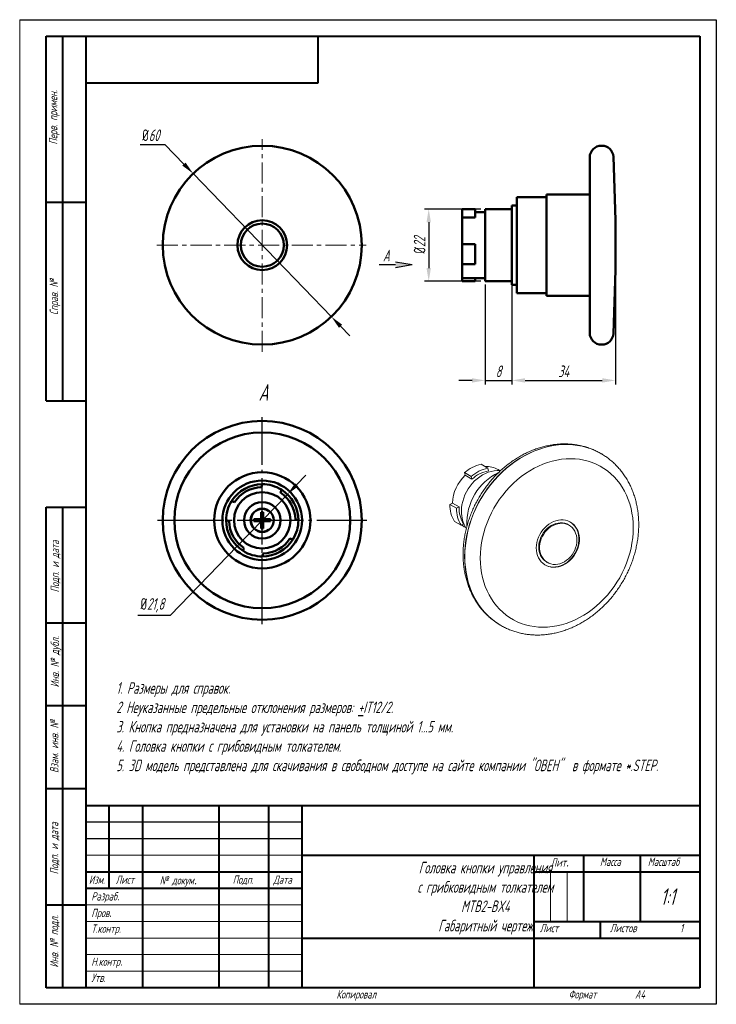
# Model space of a CAD drawing. Header units: millimetres. Extents: x 2381 to 2591, y 1129 to 1426.
import ezdxf

# ---------------------------------------------------------------- set-up
doc = ezdxf.new("R2010")
doc.units = ezdxf.units.MM
doc.linetypes.add('CENTER', pattern=[10.16, 6.35, -1.27, 1.27, -1.27])
doc.linetypes.add('ГОСТ 2.303 5', pattern=[24, 20, -1.5, 1, -1.5])
for name, color, linetype, lineweight in [('main', 5, 'Continuous', 50), ('text', 7, 'Continuous', 25), ('ОСЕВЫЕ', 1, 'CENTER', 15), ('Оси', 1, 'ГОСТ 2.303 5', 25), ('РАЗМЕРЫ', 7, 'Continuous', 25), ('ФОРМАТ', 7, 'Continuous', 25), ('ФОРМАТ @ 1', 7, 'Continuous', 25)]:
    doc.layers.add(name, color=color, linetype=linetype, lineweight=lineweight)
doc.styles.add('GOST', font='Gost.shx', dxfattribs={"width": 0.8, "oblique": 15, "height": 3.5})
doc.dimstyles.new('ISO-25', dxfattribs={"dimtxt": 3.5, "dimasz": 4, "dimexe": 1.25, "dimexo": 1, "dimgap": 1, "dimtad": 1, "dimtoh": 1, "dimdec": 1, "dimtxsty": 'GOST', "dimcen": 0, "dimclrd": 256, "dimclrt": 7, "dimadec": 0, "dimazin": 2, "dimtfac": 1, "dimtdec": 1, "dimtmove": 0, "dimatfit": 1, "dimfxl": 0, "dimlwd": -1, "dimarcsym": 0})
doc.dimstyles.get("Standard").update_dxf_attribs({"dimtxt": 3.5, "dimasz": 4, "dimexe": 1.25, "dimexo": 1, "dimgap": 1, "dimtad": 1, "dimdec": 1, "dimrnd": 0.5, "dimtxsty": 'GOST', "dimcen": 0, "dimclrd": 256, "dimclre": 256, "dimclrt": 7, "dimadec": 0, "dimazin": 2, "dimtfac": 1, "dimtdec": 1, "dimtmove": 2, "dimatfit": 1, "dimfxl": 0, "dimtolj": 1, "dimtzin": 0, "dimlwd": -1, "dimlwe": -1, "dimarcsym": 0})

# ---------------------------------------------------------------- blocks, each defined once
blk = doc.blocks.new('*D232')
at = {"layer": 'Defpoints', "color": 0}
for p in [(2520.86, 1368.62), (2504.11, 1346.82), (2520.86, 1346.82)]:
    blk.add_point(p, dxfattribs=at)
at = {"layer": 'РАЗМЕРЫ'}
for p, q in [((2519.86, 1368.62), (2502.86, 1368.62)), ((2504.11, 1364.62), (2504.11, 1350.82)), ((2519.86, 1346.82), (2502.86, 1346.82))]:
    blk.add_line(p, q, dxfattribs=at)
for points in [[(2504.77, 1364.62), (2503.44, 1364.62), (2504.11, 1368.62)], [(2503.44, 1350.82), (2504.77, 1350.82), (2504.11, 1346.82)]]:
    blk.add_solid(points, dxfattribs=at)
at = {"layer": 'РАЗМЕРЫ', "color": 7, "insert": (2501.36, 1357.72), "char_height": 3.5, "attachment_point": 5, "rotation": 90, "style": 'GOST'}
blk.add_mtext('\\A1;{\\Q0;%%C}22', dxfattribs=at)
blk = doc.blocks.new('*D233')
at = {"layer": 'Defpoints', "color": 0}
for p in [(2560.41, 1357.94), (2529.16, 1345.82), (2560.41, 1316.92)]:
    blk.add_point(p, dxfattribs=at)
at = {"layer": 'РАЗМЕРЫ'}
for p, q in [((2560.41, 1356.94), (2560.41, 1315.67)), ((2529.16, 1344.82), (2529.16, 1315.67)), ((2533.16, 1316.92), (2556.41, 1316.92))]:
    blk.add_line(p, q, dxfattribs=at)
for points in [[(2533.16, 1317.59), (2533.16, 1316.25), (2529.16, 1316.92)], [(2556.41, 1316.25), (2556.41, 1317.59), (2560.41, 1316.92)]]:
    blk.add_solid(points, dxfattribs=at)
at = {"layer": 'РАЗМЕРЫ', "color": 7, "insert": (2544.78, 1319.67), "char_height": 3.5, "attachment_point": 5, "style": 'GOST'}
blk.add_mtext('\\A1;34', dxfattribs=at)
blk = doc.blocks.new('*D234')
at = {"layer": 'Defpoints', "color": 0}
for p in [(2521.16, 1346.82), (2529.16, 1346.82), (2529.16, 1316.92)]:
    blk.add_point(p, dxfattribs=at)
at = {"layer": 'РАЗМЕРЫ'}
for p, q in [((2521.16, 1345.82), (2521.16, 1315.67)), ((2529.16, 1345.82), (2529.16, 1315.67)), ((2517.16, 1316.92), (2513.16, 1316.92)), ((2521.16, 1316.92), (2529.16, 1316.92)), ((2533.16, 1316.92), (2537.16, 1316.92))]:
    blk.add_line(p, q, dxfattribs=at)
for points in [[(2517.16, 1316.25), (2517.16, 1317.59), (2521.16, 1316.92)], [(2533.16, 1317.59), (2533.16, 1316.25), (2529.16, 1316.92)]]:
    blk.add_solid(points, dxfattribs=at)
at = {"layer": 'РАЗМЕРЫ', "color": 7, "insert": (2525.16, 1319.67), "char_height": 3.5, "attachment_point": 5, "style": 'GOST'}
blk.add_mtext('\\A1;8', dxfattribs=at)
blk = doc.blocks.new('*D238')
at = {"layer": 'Defpoints', "color": 0}
for p in [(2433.1, 1379.31), (2474.77, 1336.14)]:
    blk.add_point(p, dxfattribs=at)
at = {"layer": 'РАЗМЕРЫ'}
for p, q in [((2417.1, 1388.12), (2424.59, 1388.12)), ((2424.59, 1388.12), (2430.32, 1382.18)), ((2474.77, 1336.14), (2433.1, 1379.31)), ((2477.54, 1333.26), (2480.32, 1330.38))]:
    blk.add_line(p, q, dxfattribs=at)
for points in [[(2429.84, 1381.72), (2430.8, 1382.65), (2433.1, 1379.31)], [(2478.02, 1333.72), (2477.06, 1332.79), (2474.77, 1336.14)]]:
    blk.add_solid(points, dxfattribs=at)
at = {"layer": 'РАЗМЕРЫ', "color": 7, "insert": (2420.34, 1390.87), "char_height": 3.5, "attachment_point": 5, "style": 'GOST'}
blk.add_mtext('\\A1;{\\Q0;%%c}60', dxfattribs=at)
blk = doc.blocks.new('*D240')
at = {"layer": 'Defpoints', "color": 0}
for p in [(2461.51, 1282.55), (2446.35, 1266.88)]:
    blk.add_point(p, dxfattribs=at)
at = {"layer": 'РАЗМЕРЫ'}
for p, q in [((2464.29, 1285.43), (2467.07, 1288.31)), ((2461.51, 1282.55), (2446.35, 1266.88)), ((2426.24, 1246.07), (2446.35, 1266.88)), ((2416.37, 1246.07), (2426.24, 1246.07))]:
    blk.add_line(p, q, dxfattribs=at)
at = {"layer": 'РАЗМЕРЫ', "color": 0}
blk.add_arc((2453.93, 1274.72), 10.9, 185.2583, 232.5396, dxfattribs=at)
at = {"layer": 'РАЗМЕРЫ'}
blk.add_solid([(2463.81, 1285.89), (2464.77, 1284.97), (2461.51, 1282.55)], dxfattribs=at)
at = {"layer": 'РАЗМЕРЫ', "color": 7, "insert": (2420.8, 1249.09), "char_height": 3.5, "attachment_point": 5, "style": 'GOST'}
blk.add_mtext('\\A1;{\\Q0;%%c}21,8', dxfattribs=at)
blk = doc.blocks.new('_None')

msp = doc.modelspace()

# ---------------------------------------------------------------- hatches: boundary and pattern name
at = {"layer": 'РАЗМЕРЫ', "lineweight": 25, "ltscale": 5}
h = msp.add_hatch(color=256, dxfattribs=at)
h.dxf.hatch_style = 1
h.paths.add_polyline_path([(2499.13, 1351.84), (2494.13, 1350.96), (2494.13, 1352.72)])

# ---------------------------------------------------------------- linework, layer by layer
at = {"layer": 'main'}
for p, q in [((2556.27, 1387.72), (2556.16, 1387.72)), ((2552.66, 1357.72), (2552.66, 1384.22)), ((2560.41, 1365.22), (2559.77, 1384.34)), ((2539.66, 1372.22), (2530.66, 1372.22)), ((2530.66, 1372.22), (2530.66, 1343.22)), ((2552.66, 1372.97), (2539.66, 1372.97)), ((2539.66, 1357.72), (2539.66, 1372.97)), ((2530.66, 1369.72), (2529.16, 1369.72)), ((2529.16, 1357.72), (2529.16, 1369.72)), ((2518.16, 1368.62), (2514.16, 1368.62)), ((2514.16, 1366.97), (2514.16, 1368.62)), ((2514.16, 1366.07), (2514.16, 1366.97)), ((2518.16, 1366.97), (2518.16, 1368.62)), ((2521.16, 1367.72), (2518.16, 1367.72)), ((2518.16, 1366.07), (2518.16, 1366.97)), ((2529.16, 1368.62), (2521.16, 1368.62)), ((2521.16, 1357.72), (2521.16, 1368.62)), ((2518.16, 1366.07), (2514.16, 1366.07)), ((2514.16, 1357.98), (2514.16, 1366.07)), ((2560.41, 1365.22), (2560.41, 1357.72)), ((2518.16, 1357.98), (2514.16, 1357.98)), ((2514.16, 1357.72), (2514.16, 1357.98)), ((2514.16, 1351.95), (2514.16, 1357.72)), ((2518.16, 1357.72), (2518.16, 1357.98)), ((2518.16, 1351.95), (2518.16, 1357.72)), ((2521.16, 1346.82), (2521.16, 1357.72)), ((2529.16, 1345.72), (2529.16, 1357.72)), ((2539.66, 1342.47), (2539.66, 1357.72)), ((2552.66, 1331.22), (2552.66, 1357.72)), ((2560.41, 1357.72), (2560.41, 1350.22)), ((2518.16, 1351.95), (2514.16, 1351.95)), ((2514.16, 1347.72), (2514.16, 1351.95)), ((2559.77, 1331.1), (2560.41, 1350.22)), ((2518.16, 1347.72), (2514.16, 1347.72)), ((2514.16, 1346.82), (2514.16, 1347.72)), ((2518.16, 1346.82), (2514.16, 1346.82)), ((2518.16, 1347.72), (2521.16, 1347.72)), ((2518.16, 1346.82), (2518.16, 1347.72)), ((2521.16, 1346.82), (2529.16, 1346.82)), ((2529.16, 1345.72), (2530.66, 1345.72)), ((2530.66, 1343.22), (2539.66, 1343.22)), ((2539.66, 1342.47), (2552.66, 1342.47)), ((2556.16, 1327.72), (2556.27, 1327.72)), ((2453.93, 1285.62), (2453.67, 1284.71)), ((2459.44, 1283.06), (2459.7, 1283.97)), ((2445.59, 1280.23), (2444.68, 1280.49)), ((2454.17, 1277.22), (2453.57, 1277.22)), ((2453.57, 1277.22), (2453.57, 1275.02)), ((2454.17, 1275.02), (2454.17, 1277.22)), ((2443.03, 1274.72), (2443.93, 1274.46)), ((2453.57, 1275.02), (2451.43, 1275.02)), ((2451.43, 1275.02), (2451.43, 1274.42)), ((2451.43, 1274.42), (2453.57, 1274.42)), ((2453.57, 1274.42), (2453.57, 1272.22)), ((2456.43, 1275.02), (2454.17, 1275.02)), ((2454.17, 1272.22), (2454.17, 1274.42)), ((2454.17, 1274.42), (2456.43, 1274.42)), ((2456.43, 1274.42), (2456.43, 1275.02)), ((2464.83, 1274.72), (2463.93, 1274.98)), ((2453.57, 1272.22), (2454.17, 1272.22)), ((2462.28, 1269.21), (2463.18, 1268.95)), ((2448.42, 1266.37), (2448.16, 1265.47)), ((2453.93, 1263.82), (2454.19, 1264.72))]:
    msp.add_line(p, q, dxfattribs=at)
at = {"layer": 'main', "lineweight": 20}
for p, q in [((2556.26, 1294.73), (2556.2, 1294.77)), ((2516.92, 1287.92), (2514.92, 1289.1)), ((2515.14, 1288.3), (2514.92, 1289.1)), ((2521.91, 1290.45), (2519.91, 1291.64)), ((2521.91, 1290.45), (2522.14, 1289.65)), ((2525.47, 1289.73), (2525.01, 1290)), ((2517.14, 1287.11), (2515.14, 1288.3)), ((2517.14, 1287.11), (2516.92, 1287.92)), ((2510.47, 1279.53), (2511.26, 1279.93)), ((2512.47, 1278.35), (2510.47, 1279.53)), ((2513.26, 1278.75), (2511.26, 1279.93)), ((2512.47, 1278.35), (2513.26, 1278.75)), ((2513.9, 1273.21), (2511.9, 1274.39)), ((2514.69, 1273.61), (2513.9, 1273.21)), ((2514.82, 1272.79), (2515.28, 1272.52)), ((2546.48, 1273.22), (2546.23, 1273.36)), ((2539.6, 1262.18), (2539.85, 1262.03)), ((2525.62, 1243.15), (2525.68, 1243.11)), ((2525.68, 1243.11), (2525.64, 1243.13))]:
    msp.add_line(p, q, dxfattribs=at)
at = {"layer": 'main', "lineweight": 20, "flags": 128}
for points in [[(2556.2, 1294.77), (2555.58, 1295.12), (2554.33, 1295.75), (2553.04, 1296.28), (2551.71, 1296.73), (2550.34, 1297.09), (2548.94, 1297.35), (2547.52, 1297.53), (2546.07, 1297.6), (2544.61, 1297.59), (2543.14, 1297.48), (2541.65, 1297.28), (2540.17, 1296.99), (2538.69, 1296.6), (2537.22, 1296.13), (2535.75, 1295.57), (2534.31, 1294.92), (2532.88, 1294.18), (2531.49, 1293.36), (2530.12, 1292.47), (2528.79, 1291.5), (2527.5, 1290.45), (2526.25, 1289.33), (2525.05, 1288.15), (2523.9, 1286.9), (2522.81, 1285.6), (2521.77, 1284.24), (2520.8, 1282.83), (2519.89, 1281.38), (2519.06, 1279.88), (2518.29, 1278.35), (2517.6, 1276.79), (2516.98, 1275.2), (2516.44, 1273.6), (2515.98, 1271.98), (2515.61, 1270.34), (2515.31, 1268.71), (2515.1, 1267.07), (2514.97, 1265.44), (2514.93, 1263.83)], [(2525.64, 1243.13), (2525.11, 1243.47), (2523.96, 1244.26), (2522.86, 1245.13), (2521.83, 1246.08), (2520.86, 1247.11), (2519.95, 1248.2), (2519.11, 1249.37), (2518.35, 1250.59), (2517.66, 1251.88), (2517.04, 1253.22), (2516.5, 1254.62), (2516.04, 1256.06), (2515.66, 1257.54), (2515.37, 1259.06), (2515.16, 1260.61), (2515.03, 1262.19), (2514.99, 1263.79), (2515.03, 1265.41), (2515.16, 1267.04), (2515.37, 1268.67), (2515.66, 1270.31), (2516.04, 1271.94), (2516.5, 1273.56), (2517.04, 1275.17), (2517.66, 1276.76), (2518.35, 1278.32), (2519.11, 1279.85), (2519.95, 1281.34), (2520.86, 1282.8), (2521.83, 1284.2), (2522.86, 1285.56), (2523.96, 1286.87), (2525.11, 1288.11), (2526.31, 1289.3), (2527.55, 1290.41), (2528.85, 1291.46), (2530.18, 1292.43), (2531.54, 1293.33), (2532.94, 1294.15), (2534.37, 1294.88), (2535.81, 1295.53), (2537.27, 1296.1), (2538.75, 1296.57), (2540.23, 1296.96), (2541.71, 1297.25), (2543.19, 1297.45), (2544.67, 1297.56), (2546.13, 1297.57), (2547.57, 1297.49), (2549, 1297.32), (2550.4, 1297.05), (2551.76, 1296.7), (2553.09, 1296.25), (2554.39, 1295.71), (2555.63, 1295.09), (2556.25, 1294.74)], [(2565.77, 1272.44), (2565.73, 1273.94), (2565.6, 1275.42), (2565.39, 1276.87), (2565.1, 1278.29), (2564.73, 1279.67), (2564.27, 1281.01), (2563.74, 1282.3), (2563.13, 1283.54), (2562.45, 1284.72), (2561.69, 1285.84), (2560.86, 1286.89), (2559.97, 1287.88), (2559.02, 1288.79), (2558, 1289.63), (2556.93, 1290.38), (2555.81, 1291.06), (2554.64, 1291.65), (2553.43, 1292.15), (2552.18, 1292.56), (2550.89, 1292.89), (2549.58, 1293.12), (2548.24, 1293.26), (2546.87, 1293.31), (2545.5, 1293.26), (2544.11, 1293.13), (2542.72, 1292.9), (2541.33, 1292.58), (2539.94, 1292.17), (2538.56, 1291.67), (2537.2, 1291.08), (2535.86, 1290.41), (2534.55, 1289.66), (2533.26, 1288.83), (2532.01, 1287.92), (2530.79, 1286.94), (2529.62, 1285.88), (2528.5, 1284.77), (2527.43, 1283.59), (2526.42, 1282.35), (2525.47, 1281.06), (2524.57, 1279.73), (2523.75, 1278.35), (2522.99, 1276.93), (2522.31, 1275.48), (2521.7, 1274), (2521.17, 1272.5), (2520.71, 1270.98), (2520.34, 1269.45), (2520.05, 1267.92), (2519.84, 1266.38), (2519.71, 1264.85), (2519.67, 1263.33), (2519.71, 1261.83), (2519.84, 1260.35), (2520.05, 1258.9), (2520.34, 1257.48), (2520.71, 1256.1), (2521.17, 1254.76), (2521.7, 1253.47), (2522.31, 1252.23), (2522.99, 1251.05), (2523.75, 1249.93), (2524.57, 1248.88), (2525.47, 1247.89), (2526.42, 1246.98), (2527.43, 1246.15), (2528.5, 1245.39), (2529.62, 1244.72), (2530.79, 1244.13), (2532.01, 1243.62), (2533.26, 1243.21), (2534.55, 1242.89), (2535.86, 1242.65), (2537.2, 1242.51), (2538.56, 1242.46), (2539.94, 1242.51), (2541.33, 1242.65), (2542.72, 1242.87), (2544.11, 1243.2), (2545.5, 1243.61), (2546.87, 1244.1), (2548.24, 1244.69), (2549.58, 1245.36), (2550.89, 1246.11), (2552.18, 1246.95), (2553.43, 1247.86), (2554.64, 1248.84), (2555.81, 1249.89), (2556.93, 1251), (2558, 1252.18), (2559.02, 1253.42), (2559.97, 1254.71), (2560.86, 1256.04), (2561.69, 1257.42), (2562.45, 1258.84), (2563.13, 1260.29), (2563.74, 1261.77), (2564.27, 1263.27), (2564.73, 1264.79), (2565.1, 1266.32), (2565.39, 1267.85), (2565.6, 1269.39), (2565.73, 1270.92), (2565.77, 1272.44)], [(2513.97, 1277.46), (2514.02, 1278.44), (2514.14, 1279.43), (2514.36, 1280.42), (2514.65, 1281.4), (2515.02, 1282.36), (2515.47, 1283.29), (2515.99, 1284.19), (2516.58, 1285.04), (2517.23, 1285.84), (2517.94, 1286.59), (2518.69, 1287.26), (2519.49, 1287.87), (2520.33, 1288.39), (2521.19, 1288.84), (2522.07, 1289.2), (2522.96, 1289.47), (2523.86, 1289.64), (2524.76, 1289.73), (2525.64, 1289.72), (2525.76, 1289.71)], [(2536.54, 1266.41), (2536.58, 1265.62), (2536.71, 1264.85), (2536.92, 1264.12), (2537.21, 1263.44), (2537.57, 1262.81), (2538.01, 1262.24), (2538.51, 1261.75), (2539.07, 1261.33), (2539.68, 1261), (2540.34, 1260.75), (2541.03, 1260.6), (2541.75, 1260.54), (2542.48, 1260.57), (2543.22, 1260.69), (2543.96, 1260.9), (2544.69, 1261.21), (2545.39, 1261.6), (2546.07, 1262.06), (2546.7, 1262.6), (2547.29, 1263.21), (2547.82, 1263.88), (2548.29, 1264.59), (2548.69, 1265.35), (2549.02, 1266.14), (2549.27, 1266.94), (2549.44, 1267.76), (2549.52, 1268.58), (2549.52, 1269.38), (2549.44, 1270.16), (2549.27, 1270.91), (2549.02, 1271.62), (2548.69, 1272.28), (2548.29, 1272.88), (2547.82, 1273.41), (2547.29, 1273.86), (2546.7, 1274.24), (2546.07, 1274.53), (2545.39, 1274.73), (2544.69, 1274.84), (2543.96, 1274.86), (2543.22, 1274.78), (2542.48, 1274.61), (2541.75, 1274.35), (2541.03, 1274), (2540.34, 1273.58), (2539.68, 1273.07), (2539.07, 1272.5), (2538.51, 1271.86), (2538.01, 1271.17), (2537.57, 1270.43), (2537.21, 1269.66), (2536.92, 1268.86), (2536.71, 1268.04), (2536.58, 1267.23), (2536.54, 1266.41)], [(2546.8, 1274.19), (2547.17, 1273.94), (2547.7, 1273.48), (2548.17, 1272.95), (2548.57, 1272.35), (2548.9, 1271.7), (2549.14, 1270.99), (2549.31, 1270.24), (2549.4, 1269.45), (2549.4, 1268.65), (2549.31, 1267.83), (2549.14, 1267.02), (2548.9, 1266.21), (2548.57, 1265.42), (2548.17, 1264.67), (2547.7, 1263.95), (2547.17, 1263.29), (2546.58, 1262.68), (2545.94, 1262.14), (2545.27, 1261.67), (2544.56, 1261.28), (2543.84, 1260.98), (2543.1, 1260.76), (2542.36, 1260.64), (2541.62, 1260.61), (2540.91, 1260.67), (2540.21, 1260.83), (2539.56, 1261.07), (2539.15, 1261.28)], [(2514.82, 1272.79), (2514.56, 1272.95), (2514.08, 1273.3)], [(2546.23, 1273.36), (2545.73, 1273.62), (2545.11, 1273.83), (2544.45, 1273.95), (2543.78, 1273.98), (2543.09, 1273.91), (2542.39, 1273.75), (2541.71, 1273.5), (2541.04, 1273.16), (2540.4, 1272.74), (2539.8, 1272.25), (2539.25, 1271.69), (2538.75, 1271.07), (2538.32, 1270.39), (2537.95, 1269.68), (2537.66, 1268.94), (2537.45, 1268.18), (2537.33, 1267.42), (2537.28, 1266.66)], [(2548.79, 1268.74), (2548.75, 1269.48), (2548.62, 1270.19), (2548.41, 1270.87), (2548.12, 1271.49), (2547.76, 1272.06), (2547.32, 1272.56), (2546.83, 1272.99), (2546.27, 1273.33), (2545.67, 1273.59), (2545.03, 1273.75), (2544.37, 1273.83), (2543.68, 1273.81), (2542.99, 1273.69), (2542.3, 1273.49), (2541.62, 1273.19), (2540.97, 1272.82), (2540.35, 1272.36), (2539.77, 1271.83), (2539.24, 1271.23), (2538.78, 1270.59), (2538.38, 1269.89), (2538.05, 1269.17), (2537.8, 1268.42), (2537.63, 1267.65), (2537.54, 1266.89), (2537.54, 1266.14), (2537.63, 1265.41), (2537.8, 1264.71), (2538.05, 1264.06), (2538.38, 1263.46), (2538.78, 1262.93), (2539.24, 1262.46), (2539.77, 1262.08), (2540.35, 1261.78), (2540.97, 1261.57), (2541.62, 1261.44), (2542.3, 1261.42), (2542.99, 1261.48), (2543.68, 1261.64), (2544.37, 1261.89), (2545.03, 1262.23), (2545.67, 1262.65), (2546.27, 1263.15), (2546.83, 1263.71), (2547.32, 1264.33), (2547.76, 1265), (2548.12, 1265.71), (2548.41, 1266.45), (2548.62, 1267.21), (2548.75, 1267.98), (2548.79, 1268.74)], [(2514.93, 1263.83), (2514.97, 1262.23), (2515.1, 1260.65), (2515.31, 1259.09), (2515.61, 1257.57), (2515.98, 1256.09), (2516.44, 1254.65), (2516.98, 1253.26), (2517.6, 1251.91), (2518.29, 1250.63), (2519.06, 1249.4), (2519.89, 1248.24), (2520.8, 1247.14), (2521.77, 1246.11), (2522.81, 1245.16), (2523.9, 1244.29), (2525.05, 1243.5), (2525.62, 1243.15)]]:
    msp.add_lwpolyline(points, dxfattribs=at)
at = {"layer": 'main'}
for centre, radius in [((2453.93, 1357.72), 30), ((2453.93, 1357.72), 7.5), ((2453.93, 1357.72), 6.5), ((2453.93, 1274.72), 30), ((2453.93, 1274.72), 26.5), ((2453.93, 1274.72), 14.5), ((2453.93, 1274.72), 12), ((2453.93, 1274.72), 8.5), ((2453.93, 1274.72), 5.5), ((2453.93, 1274.72), 3.5), ((2453.93, 1274.72), 3.45)]:
    msp.add_circle(centre, radius, dxfattribs=at)
for centre, radius, start, end in [((2556.16, 1384.22), 3.5, 90, 180), ((2556.27, 1384.22), 3.5, 1.9092, 90), ((2556.16, 1331.22), 3.5, 180, 270), ((2556.27, 1331.22), 3.5, 270, 358.0908), ((2453.93, 1274.72), 10.9, 90, 148.0486), ((2453.93, 1274.72), 10, 91.4819, 146.5667), ((2453.93, 1274.72), 10.9, 58.0486, 90), ((2453.93, 1274.72), 10, 1.4819, 56.5667), ((2453.93, 1274.72), 10.9, 0, 58.0486), ((2453.93, 1274.72), 10.9, 148.0486, 180), ((2453.93, 1274.72), 10.9, 180, 238.0486), ((2453.93, 1274.72), 10, 181.4819, 236.5667), ((2453.93, 1274.72), 10.9, 328.0486, 0), ((2453.93, 1274.72), 10.9, 270, 328.0486), ((2453.93, 1274.72), 10, 271.4819, 326.5667), ((2453.93, 1274.72), 10.9, 238.0486, 270)]:
    msp.add_arc(centre, radius, start, end, dxfattribs=at)
at = {"layer": 'main', "lineweight": 20}
for centre, radius, start, end in [((2522.17, 1281.01), 10.87, 102.0014, 131.8692), ((2532.58, 1273.89), 16.97, 115.828, 182.6752), ((2524.17, 1279.82), 10.87, 102.0014, 131.8692), ((2523.97, 1279.85), 9.97, 100.6104, 133.2602), ((2521.5, 1284), 6.96, 59.6939, 93.3365), ((2523.18, 1279.48), 11.93, 132.3401, 177.8334), ((2519.89, 1279.38), 9.41, 179.0983, 212.0102), ((2521.89, 1278.2), 9.41, 179.0983, 212.0102), ((2521.89, 1278.38), 8.64, 177.5715, 213.537), ((2523.37, 1277.31), 9.39, 179.0712, 212.3572), ((2542.33, 1266.43), 5.05, 177.3773, 237.2942)]:
    msp.add_arc(centre, radius, start, end, dxfattribs=at)
for points, knots in [([(2556.18, 1294.78), (2556.16, 1294.79), (2555.75, 1295.05), (2554.93, 1295.48), (2553.7, 1296.05), (2552.43, 1296.54), (2551.12, 1296.95), (2549.79, 1297.28), (2548.44, 1297.53), (2547.06, 1297.69), (2545.66, 1297.77), (2544.24, 1297.77), (2542.82, 1297.68), (2541.39, 1297.51), (2539.96, 1297.25), (2538.53, 1296.91), (2537.11, 1296.49), (2535.7, 1295.99), (2534.3, 1295.4), (2532.93, 1294.74), (2531.57, 1294), (2530.25, 1293.19), (2528.95, 1292.31), (2527.69, 1291.36), (2526.47, 1290.34), (2525.29, 1289.26), (2524.16, 1288.13), (2523.07, 1286.93), (2522.04, 1285.68), (2521.07, 1284.39), (2520.15, 1283.05), (2519.29, 1281.66), (2518.5, 1280.24), (2517.77, 1278.79), (2517.11, 1277.31), (2516.52, 1275.8), (2516, 1274.27), (2515.55, 1272.72), (2515.18, 1271.17), (2514.88, 1269.61), (2514.66, 1268.04), (2514.52, 1266.48), (2514.47, 1265.27), (2514.46, 1264.59), (2514.46, 1264.42)], [0, 0, 0, 0, 0.001481, 0.025713, 0.049942, 0.074175, 0.098426, 0.122704, 0.147018, 0.171376, 0.195784, 0.220245, 0.244761, 0.269334, 0.293961, 0.318639, 0.343366, 0.368136, 0.392945, 0.417787, 0.442657, 0.467552, 0.492466, 0.517396, 0.542338, 0.567291, 0.59225, 0.617217, 0.642187, 0.667162, 0.69214, 0.717122, 0.742106, 0.767093, 0.792082, 0.817074, 0.842068, 0.867063, 0.892059, 0.917054, 0.942045, 0.967032, 0.99201, 1, 1, 1, 1]), ([(2567.42, 1273.45), (2567.42, 1273.74), (2567.41, 1274.53), (2567.34, 1275.84), (2567.18, 1277.35), (2566.94, 1278.84), (2566.62, 1280.29), (2566.23, 1281.72), (2565.76, 1283.1), (2565.22, 1284.45), (2564.61, 1285.75), (2563.93, 1286.99), (2563.17, 1288.19), (2562.36, 1289.32), (2561.48, 1290.4), (2560.54, 1291.41), (2559.55, 1292.35), (2558.5, 1293.22), (2557.4, 1294.03), (2556.63, 1294.5), (2556.25, 1294.74)], [0, 0, 0, 0, 0.031724, 0.08944, 0.147136, 0.204772, 0.262336, 0.319813, 0.377192, 0.434459, 0.491602, 0.548614, 0.605488, 0.662224, 0.718823, 0.775292, 0.831644, 0.887895, 0.944064, 1, 1, 1, 1]), ([(2525.64, 1243.14), (2525.69, 1243.11), (2526.11, 1242.84), (2526.96, 1242.4), (2528.19, 1241.83), (2529.46, 1241.34), (2530.76, 1240.93), (2532.09, 1240.6), (2533.45, 1240.35), (2534.83, 1240.19), (2536.23, 1240.11), (2537.64, 1240.11), (2539.06, 1240.2), (2540.49, 1240.37), (2541.92, 1240.63), (2543.35, 1240.97), (2544.77, 1241.39), (2546.18, 1241.89), (2547.58, 1242.48), (2548.96, 1243.14), (2550.31, 1243.87), (2551.64, 1244.69), (2552.93, 1245.57), (2554.19, 1246.52), (2555.41, 1247.53), (2556.59, 1248.61), (2557.72, 1249.75), (2558.81, 1250.95), (2559.84, 1252.2), (2560.82, 1253.49), (2561.73, 1254.83), (2562.59, 1256.22), (2563.39, 1257.64), (2564.11, 1259.09), (2564.77, 1260.57), (2565.37, 1262.08), (2565.89, 1263.61), (2566.33, 1265.15), (2566.71, 1266.71), (2567, 1268.27), (2567.22, 1269.84), (2567.36, 1271.4), (2567.42, 1272.61), (2567.42, 1273.29), (2567.42, 1273.45)], [0, 0, 0, 0, 0.002636, 0.026841, 0.051041, 0.075247, 0.099469, 0.123719, 0.148005, 0.172335, 0.196714, 0.221147, 0.245635, 0.270179, 0.294778, 0.319428, 0.344126, 0.368867, 0.393647, 0.41846, 0.443302, 0.468168, 0.493053, 0.517954, 0.542868, 0.567791, 0.592722, 0.617659, 0.642601, 0.667547, 0.692497, 0.717449, 0.742404, 0.767362, 0.792323, 0.817286, 0.842251, 0.867217, 0.892184, 0.91715, 0.942112, 0.96707, 0.992019, 1, 1, 1, 1]), ([(2514.46, 1264.42), (2514.47, 1264.14), (2514.47, 1263.34), (2514.54, 1262.04), (2514.7, 1260.53), (2514.94, 1259.04), (2515.26, 1257.59), (2515.65, 1256.16), (2516.12, 1254.77), (2516.66, 1253.43), (2517.27, 1252.13), (2517.96, 1250.89), (2518.71, 1249.69), (2519.52, 1248.56), (2520.4, 1247.48), (2521.34, 1246.47), (2522.34, 1245.53), (2523.38, 1244.65), (2524.49, 1243.86), (2525.24, 1243.35), (2525.64, 1243.14), (2525.64, 1243.13)], [0, 0, 0, 0, 0.0317105, 0.0894008, 0.1470708, 0.2046815, 0.2622199, 0.3196724, 0.3770256, 0.4342669, 0.4913853, 0.548372, 0.6052214, 0.6619319, 0.7185058, 0.7749504, 0.8312775, 0.8875031, 0.9436474, 0.9997334, 1, 1, 1, 1])]:
    msp.add_open_spline(points, degree=3, knots=knots, dxfattribs=at)
at = {"layer": 'ОСЕВЫЕ'}
for p, q in [((2453.93, 1325.51), (2453.93, 1389.66)), ((2422.17, 1357.72), (2485.22, 1357.72))]:
    msp.add_line(p, q, dxfattribs=at)
at = {"layer": 'Оси'}
for p, q in [((2453.93, 1243.43), (2453.93, 1305.83)), ((2422.35, 1274.72), (2485.47, 1274.72))]:
    msp.add_line(p, q, dxfattribs=at)
at = {"layer": 'РАЗМЕРЫ', "lineweight": 25, "ltscale": 5}
for p, q in [((2489.13, 1351.84), (2494.13, 1351.84)), ((2494.13, 1352.72), (2499.13, 1351.84)), ((2494.13, 1350.96), (2499.13, 1351.84))]:
    msp.add_line(p, q, dxfattribs=at)
at = {"layer": 'ФОРМАТ', "lineweight": 0}
msp.add_line((2380.81, 1425.73), (2380.81, 1128.73), dxfattribs=at)
at = {"layer": 'ФОРМАТ', "ltscale": 5}
msp.add_line((2380.81, 1425.73), (2590.81, 1425.73), dxfattribs=at)
at = {"layer": 'ФОРМАТ', "linetype": 'ByBlock', "ltscale": 5}
for p, q in [((2590.81, 1425.73), (2590.81, 1128.73)), ((2590.81, 1128.73), (2380.81, 1128.73))]:
    msp.add_line(p, q, dxfattribs=at)
at = {"layer": 'ФОРМАТ', "lineweight": 40}
for p, q in [((2388.81, 1310.73), (2388.81, 1420.73)), ((2388.81, 1310.73), (2388.81, 1420.73)), ((2393.81, 1310.73), (2393.81, 1420.73)), ((2393.81, 1310.73), (2393.81, 1420.73)), ((2470.81, 1406.73), (2470.81, 1420.73)), ((2400.81, 1406.73), (2470.81, 1406.73)), ((2388.81, 1370.73), (2400.81, 1370.73)), ((2388.81, 1310.73), (2400.81, 1310.73)), ((2388.81, 1133.73), (2388.81, 1278.73)), ((2388.81, 1278.73), (2400.81, 1278.73)), ((2393.81, 1133.73), (2393.81, 1278.73)), ((2400.81, 1243.73), (2388.81, 1243.73)), ((2400.81, 1218.73), (2388.81, 1218.73)), ((2400.81, 1193.73), (2388.81, 1193.73)), ((2400.81, 1188.73), (2585.81, 1188.73)), ((2407.81, 1163.73), (2407.81, 1188.73)), ((2417.81, 1188.73), (2417.81, 1133.73)), ((2440.81, 1188.73), (2440.81, 1133.73)), ((2455.81, 1188.73), (2455.81, 1133.73)), ((2465.81, 1188.73), (2465.81, 1133.73)), ((2465.81, 1173.73), (2585.81, 1173.73)), ((2535.81, 1173.73), (2535.81, 1133.73)), ((2550.81, 1173.73), (2550.81, 1153.73)), ((2567.81, 1173.73), (2567.81, 1153.73)), ((2400.81, 1168.73), (2465.81, 1168.73)), ((2535.81, 1168.73), (2585.81, 1168.73)), ((2400.81, 1163.73), (2465.81, 1163.73)), ((2388.81, 1158.73), (2400.81, 1158.73)), ((2535.81, 1153.73), (2585.81, 1153.73)), ((2555.81, 1153.73), (2555.81, 1148.73)), ((2465.81, 1148.73), (2585.81, 1148.73))]:
    msp.add_line(p, q, dxfattribs=at)
at = {"layer": 'ФОРМАТ', "lineweight": 40, "ltscale": 5}
for p, q in [((2388.81, 1420.73), (2585.81, 1420.73)), ((2400.81, 1133.73), (2400.81, 1420.73)), ((2585.81, 1420.73), (2585.81, 1133.73)), ((2585.81, 1133.73), (2388.81, 1133.73))]:
    msp.add_line(p, q, dxfattribs=at)
at = {"layer": 'ФОРМАТ'}
for p, q in [((2400.81, 1370.73), (2388.81, 1370.73)), ((2400.81, 1183.73), (2465.81, 1183.73)), ((2400.81, 1178.73), (2465.81, 1178.73))]:
    msp.add_line(p, q, dxfattribs=at)
at = {"layer": 'ФОРМАТ', "linetype": 'Continuous', "lineweight": 0}
for p, q in [((2400.81, 1173.73), (2465.81, 1173.73)), ((2540.81, 1168.73), (2540.81, 1153.73)), ((2545.81, 1168.73), (2545.81, 1153.73)), ((2400.81, 1158.73), (2465.81, 1158.73)), ((2400.81, 1153.73), (2465.81, 1153.73)), ((2400.81, 1148.73), (2465.81, 1148.73)), ((2400.81, 1143.73), (2465.81, 1143.73)), ((2400.81, 1138.73), (2465.81, 1138.73))]:
    msp.add_line(p, q, dxfattribs=at)
at = {"layer": 'ФОРМАТ', "linetype": 'Continuous'}
msp.add_line((2388.81, 1133.73), (2400.81, 1133.73), dxfattribs=at)

# ---------------------------------------------------------------- texts
at = {"layer": 'text', "ltscale": 100, "insert": (2409.92, 1225.89), "char_height": 3.5, "width": 178.5111, "attachment_point": 1, "style": 'GOST'}
msp.add_mtext('1. Размеры для справок.\\P2 Неуказанные предельные отклонения размеров: {\\L+}IT12/2.\\P3. Кнопка предназначена для установки на панель толщиной 1...5 мм.\\P4. Головка кнопки с грибовидным толкателем.\\P5. 3D модель представлена для скачивания в свободном доступе на сайте компании "ОВЕН"  в формате *.STEP.', dxfattribs=at)
at = {"layer": 'РАЗМЕРЫ', "lineweight": 25, "attachment_point": 1, "style": 'GOST'}
for s, insert, char_height in [('{\\H0.00014x;\\FGOST|c0;А}', (2490.31, 1356.34), 25000), ('{\\FGOST|c0;А}', (2452.85, 1315.82), 5)]:
    msp.add_mtext_dynamic_manual_height_columns(s, width=3.1479, gutter_width=12.5, heights=[0], dxfattribs=dict(at, insert=insert, char_height=char_height))
at = {"layer": 'ФОРМАТ', "char_height": 2.5, "attachment_point": 1, "rotation": 90, "style": 'GOST'}
for s, insert in [('{\\Q15;\\W0.8;Перв. примен\\W0.965;.}', (2389.64, 1388.05)), ('Справ. №', (2389.86, 1336.66)), ('{\\Q15;\\W0.8;Подп. и дата}', (2390.16, 1252.98)), ('Инв. № {\\Fgost_au|c204;дубл.}', (2390.15, 1224.32)), ('Взам. инв. №', (2389.99, 1198.51)), ('{\\Q15;\\W0.8;Подп. и дата}', (2389.93, 1167.93)), ('Инв. № {\\Fgost_au|c204;подл\\W0.965;.}', (2389.93, 1139.8))]:
    msp.add_mtext(s, dxfattribs=dict(at, insert=insert))
at = {"layer": 'ФОРМАТ', "attachment_point": 1, "style": 'GOST'}
for s, insert, char_height in [('{\\Q15;\\W0.8;Лит\\H1.4x;\\W0.965;.}', (2540.88, 1173.77), 2.5), ('{\\Q15;\\W0.8;Масштаб}', (2570.16, 1172.98), 2.5), ('\\pxqc;Головка кнопки управления\\Pс грибковидным толкателем\\PMTB2-BX4\\PГабаритный чертеж', (2500.72, 1171.72), 3.5), ('{\\Q15;\\W0.8;Масса}', (2555.72, 1172.98), 2.5), ('{\\Q15;\\W0.784;Изм.}', (2401.67, 1167.58), 2.5), ('{\\Q15;\\W0.8;Лист}', (2409.73, 1167.58), 2.5), ('{\\Q15;\\W0.8;Подп.}', (2445.01, 1167.6), 2.5), ('{\\Q15;\\W0.8;Дата}', (2457.26, 1167.58), 2.5), ('{\\Q15;\\W0.8;Разраб\\H1.4x;.}', (2402.39, 1163.54), 2.5), ('1:1', (2574.02, 1163.7), 5), ('{\\Q15;\\W0.8;Пров\\H1.4x;.}', (2402.39, 1158.54), 2.5), ('{\\Q15;\\W0.8;Т.контр\\W0.965;.}', (2402.39, 1152.8), 2.5), ('Лист    ', (2537.59, 1152.98), 2.5), ('{\\Q15;\\W0.8;Листов}', (2558.72, 1152.98), 2.5), ('1', (2579.88, 1152.96), 2.5), ('{\\Q15;\\W0.8;Н.контр\\H1.4x;.}', (2402.39, 1143.84), 2.5), ('{\\Q15;\\W0.8;Утв.}', (2402.39, 1137.98), 2.5), ('{\\W0.9;Копировал}', (2476.31, 1132.98), 2.5), ('{\\W0.9;Формат}', (2546.31, 1132.98), 2.5), ('{\\W0.9;A4}', (2566.31, 1132.96), 2.5)]:
    msp.add_mtext(s, dxfattribs=dict(at, insert=insert, char_height=char_height))
at = {"layer": 'ФОРМАТ @ 1', "insert": (2423.01, 1167.39), "char_height": 2.5, "attachment_point": 1, "style": 'GOST'}
msp.add_mtext('№ докум{\\Fwin_eskd|c204;\\W0.965;.}', dxfattribs=at)

# ---------------------------------------------------------------- dimensions: what is measured, and where the dimension line sits
at = {"layer": 'РАЗМЕРЫ'}
for p1, p2, text, override, picture, middle in [((2474.77, 1336.14), (2433.1, 1379.31), '{\\Q0;%%c}60', {"dimlfac": 1, "dimtxsty": 'GOST', "dimsah": 1, "dimse1": 1, "dimse2": 1, "dimtmove": 1, "dimtolj": 1}, '*D238', (2424.59, 1388.12)), ((2461.51, 1282.55), (2446.35, 1266.88), '{\\Q0;%%c}21,8', {"dimlfac": 1, "dimtxsty": 'GOST', "dimblk2": 'None', "dimsah": 1, "dimse2": 1, "dimsd1": 0, "dimsd2": 1, "dimtmove": 1, "dimtolj": 1}, '*D240', (2426.24, 1246.07))]:
    dim = msp.add_diameter_dim_2p(p1=p1, p2=p2, text=text, dimstyle='ISO-25', override=override, dxfattribs=at)
    dim.commit()
    dim.dimension.update_dxf_attribs({"geometry": picture, "text_midpoint": middle, "dimtype": 163})
dim = msp.add_linear_dim(base=(2504.11, 1346.82), p1=(2520.86, 1368.62), p2=(2520.86, 1346.82), angle=90, text='{\\Q0;%%C}<>', dimstyle='Standard', override={"dimlfac": 1, "dimtxsty": 'GOST', "dimsah": 1, "dimtmove": 1, "dimtolj": 1}, dxfattribs=at)
dim.commit()
dim.dimension.update_dxf_attribs({"geometry": '*D232', "text_midpoint": (2501.36, 1357.72)})
dim = msp.add_linear_dim(base=(2560.41, 1316.92), p1=(2529.16, 1345.82), p2=(2560.41, 1357.94), text='34', dimstyle='Standard', override={"dimlfac": 1, "dimtxsty": 'GOST', "dimsah": 1, "dimtmove": 1, "dimtolj": 1}, dxfattribs=at)
dim.commit()
dim.dimension.update_dxf_attribs({"geometry": '*D233', "text_midpoint": (2544.78, 1319.67)})
dim = msp.add_linear_dim(base=(2529.16, 1316.92), p1=(2521.16, 1346.82), p2=(2529.16, 1346.82), dimstyle='Standard', override={"dimlfac": 1, "dimtxsty": 'GOST', "dimsah": 1, "dimtmove": 1, "dimtolj": 1}, dxfattribs=at)
dim.commit()
dim.dimension.update_dxf_attribs({"geometry": '*D234', "text_midpoint": (2525.16, 1319.67)})

doc.saveas('drawing.dxf')
